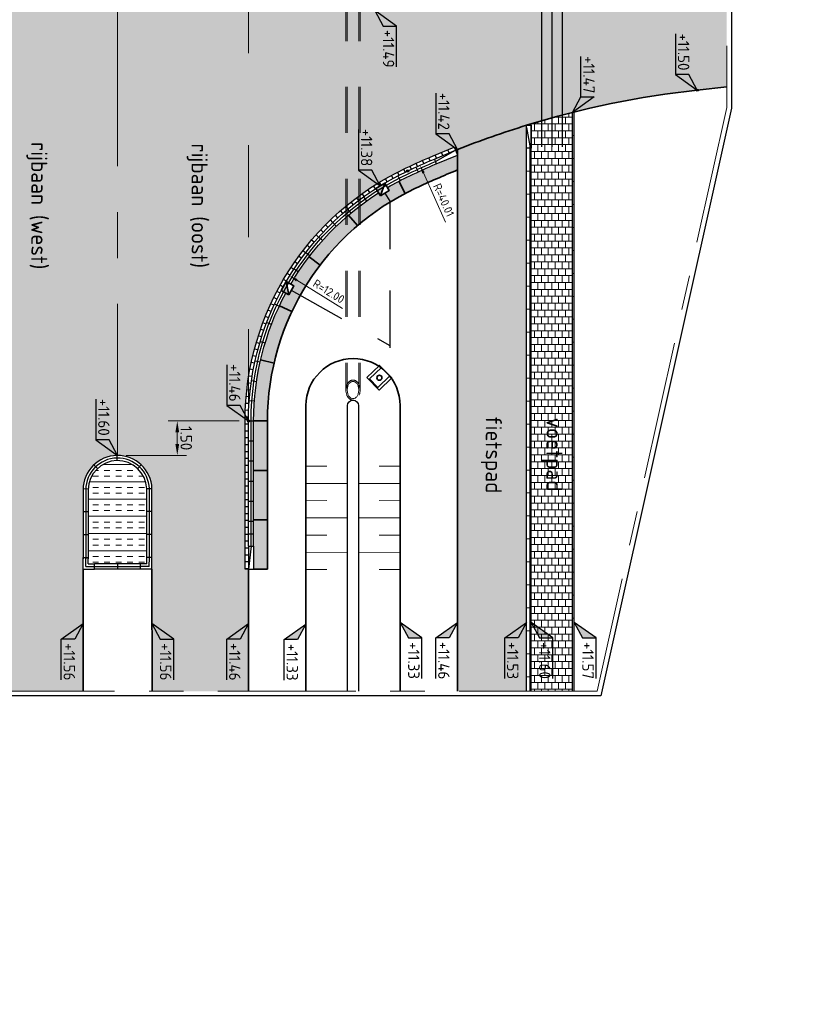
# Model space of a CAD drawing. Header units: metres. Extents: x 232680 to 233262, y 554200 to 554550.
# Tile 2 of 254: x 232721 to 232755, y 554285 to 554327. Entities that reach past the tile are written whole.
import ezdxf
from ezdxf.enums import TextEntityAlignment as Align

# ---------------------------------------------------------------- set-up
doc = ezdxf.new("R2010")
doc.units = ezdxf.units.M
for name, pattern in [('AM-AS', [16, 10, -2, 2, -2]), ('NLCS-HIDDEN', [4, 2, -2]), ('RI-HWA_KOLKAANSLUITING', [4.3, 2.5, -1.8]), ('XX-AFBREEK', [7, 4, -1, 1, -1]), ('XX-HIDDEN', [4, 2, -2])]:
    doc.linetypes.add(name, pattern=pattern)
doc.layers.get('Defpoints').update_dxf_attribs({"color": 241})
for name, color, linetype, lineweight in [('B-WE-VH-KANTOPSLUITING_TROTTOIRBAND_RWS-T25', 7, 'Continuous', 25), ('N-WE-AM-AS-GD', 7, 'AM-AS', 13), ('N-WE-KL-MANTELBUIS_DATA-G', 102, 'KL-KABELKOKER-N', 25), ('N-WE-KL-MANTELBUIS_ENEXIS-G', 10, 'KL-KABELKOKER-N', 25), ('N-WE-KL-MANTELBUIS_WMD-G', 7, 'KL-KABELKOKER-N', 25), ('N-WE-RI-HWA_DUIKER-G', 252, 'NLCS-HIDDEN', 13), ('N-WE-RI-HWA_UITSTROOMBAK-S', 150, 'Continuous', 35), ('N-WE-VH-KANTOPSLUITING_BETONRUG-A', 254, 'Continuous', 18), ('N-WE-VH-KANTOPSLUITING_BETONRUG-G', 7, 'Continuous', 35), ('N-WE-VH-KANTOPSLUITING_ELEMENT_VERLOOPBAND-S', 7, 'Continuous', 25), ('N-WE-VH-KANTOPSLUITING_GOOTLAAG-G', 7, 'Continuous', 25), ('N-WE-VH-KANTOPSLUITING_TROTTOIRBAND_RWS_018-GD', 7, 'Continuous', 25), ('N-WE-VH-KANTOPSLUITING_TROTTOIRBAND_RWS_025-GD', 7, 'Continuous', 25), ('N-WE-VH-KANTVERHARDING-G', 60, 'Continuous', 35), ('N-WE-VH-KANTVERHARDING_BITUMENBAND-G', 160, 'Continuous', 35), ('N-WE-VH-MATERIAALGRENS-G', 7, 'XX-HIDDEN', 18), ('N-WE-VH-VERHARDING_018-G', 7, 'Continuous', 18), ('N-WE-VH-VERHARDING_025-G', 7, 'Continuous', 25), ('N-WE-VH-VERHARDING_035-G', 7, 'Continuous', 35), ('N-WE-VH-VERHARDING_BETON_CRETEPRINT-A', 241, 'Continuous', 9), ('N-WE-VW-MARKERING_DWARS_DRIEHOEK_5050-M', 7, 'Continuous', 18), ('X-XX-AL-AFBREEKLIJN-G', 7, 'XX-AFBREEK', 13), ('X-XX-AL-HOOGTELABEL-S', 7, 'Continuous', 25)]:
    doc.layers.add(name, color=color, linetype=linetype, lineweight=lineweight)
for name, color, linetype, lineweight, true_color in [('N-WE-GW-WATERGANG_BODEM-G', 7, 'Continuous', 25, 0x007ca5), ('N-WE-GW-WATERGANG_INSTEEK-G', 7, 'Continuous', 35, 0x004c00), ('N-WE-GW-WATERGANG_TALUD_013-G', 7, 'Continuous', 13, 0x004c00), ('N-WE-GW-WATERGANG_TALUD_018-G', 7, 'Continuous', 18, 0x004c00), ('N-WE-RI-HWA_KOLKAANSLUITING_PVC_125-G', 150, 'RI-HWA_KOLKAANSLUITING', 25, 0x007fff), ('N-WE-RI-KOLK-S', 150, 'Continuous', 35, 0x007fff)]:
    doc.layers.add(name, color=color, linetype=linetype, lineweight=lineweight, true_color=true_color)
doc.layers.add('N-WE-VH-VERHARDING_ASFALT_HOOFDRIJBAAN-A', color=7, linetype='Continuous', lineweight=5, true_color=0xc7c7c7, transparency=0.5)
doc.layers.add('N-WE-VH-VERHARDING_ASFALT_ROOD-A', color=7, linetype='Continuous', lineweight=5, true_color=0xc99292, transparency=0.5)
doc.layers.add('N-WE-VH-VERHARDING_TEGEL-A', color=252, linetype='Continuous', lineweight=9, transparency=0.5)
doc.styles.add('NLCS-ISO', font='NLCS-ISO.ttf')
doc.styles.add('NLCS-ISO-ANNOTATIEF-T18', font='NLCS-ISO.ttf', dxfattribs={"height": 1.8})
doc.styles.add('NLCS-ISO-ANNOTATIEF-T25', font='NLCS-ISO.ttf', dxfattribs={"height": 2.5})
doc.linetypes.add('KL-KABELKOKER-N', pattern='A,0,-3,[99,NLCS.shx,S=1,R=0,X=0,Y=0],-3', length=6)
doc.dimstyles.new('NLCS-ANNOTATIEF-T18-PIJL_L2_H3', dxfattribs={"dimtxt": 1.8, "dimasz": 1.8, "dimexe": 2, "dimexo": 2, "dimgap": 0.7, "dimtad": 1, "dimzin": 0, "dimdsep": 46, "dimtxsty": 'NLCS-ISO-ANNOTATIEF-T18', "dimcen": 0, "dimdle": 2, "dimclrd": 256, "dimclre": 256, "dimclrt": 256, "dimadec": 3, "dimazin": 0, "dimtfac": 1, "dimtofl": 0, "dimtmove": 0, "dimatfit": 3, "dimfxl": 2, "dimfxlon": 1, "dimtfillclr": 256, "dimtolj": 1, "dimtzin": 0, "dimlwd": -1, "dimlwe": -1, "dimarcsym": 0})
doc.dimstyles.new('NLCS-ANNOTATIEF-T25-PIJL_L2_H3', dxfattribs={"dimtxt": 2.5, "dimasz": 2.5, "dimexe": 2, "dimexo": 2, "dimgap": 0.7, "dimtad": 1, "dimzin": 0, "dimdsep": 46, "dimtxsty": 'NLCS-ISO-ANNOTATIEF-T25', "dimcen": 0, "dimdle": 2, "dimclrd": 256, "dimclre": 256, "dimclrt": 256, "dimadec": 3, "dimazin": 0, "dimtfac": 1, "dimtdec": 3, "dimtofl": 0, "dimtmove": 0, "dimatfit": 3, "dimfxl": 2, "dimfxlon": 1, "dimtfillclr": 256, "dimtolj": 1, "dimtzin": 0, "dimlwd": -1, "dimlwe": -1, "dimarcsym": 0})

# ---------------------------------------------------------------- blocks, each defined once
blk = doc.blocks.new('N-SAL-HOOGTELABEL_03-SO')
for p, q in [((0, 0), (-2.460741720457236, -1.312415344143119)), ((-2.460741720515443, -3.43514855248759), (0, 0)), ((-2.460741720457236, -1.312415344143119), (-2.460741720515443, -3.43514855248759)), ((-8.8653364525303, -3.435325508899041), (-2.460741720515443, -3.43514855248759))]:
    blk.add_line(p, q)
blk.add_solid([(-2.460741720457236, -1.312415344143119), (0, 0), (-2.460741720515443, -3.43514855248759)])
at = {"style": 'NLCS-ISO'}
blk.add_attdef('...', text='', height=1.8, dxfattribs=at).set_placement((-6.014038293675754, -2.161353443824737), align=Align.MIDDLE)
blk = doc.blocks.new('N-SAL-HOOGTELABEL_01-SO')
for p, q in [((-2.460741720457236, 1.312415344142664), (-2.460741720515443, 3.435148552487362)), ((-2.460741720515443, 3.435148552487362), (0, 0)), ((-2.460741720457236, 1.312415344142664), (-8.837532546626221, 1.312415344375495)), ((0, 0), (-2.460741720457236, 1.312415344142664))]:
    blk.add_line(p, q)
blk.add_solid([(-2.460741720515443, 3.435148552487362), (-2.460741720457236, 1.312415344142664), (0, 0)])
at = {"style": 'NLCS-ISO'}
blk.add_attdef('...', text='', height=1.8, dxfattribs=at).set_placement((-5.956637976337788, 2.607292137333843), align=Align.MIDDLE)
blk = doc.blocks.new('L080')
blk.add_line((0, 0), (0, 0.07999999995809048))
blk = doc.blocks.new('L200')
blk.add_line((0, 0), (0, 0.1999999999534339))
blk = doc.blocks.new('SVH-VERLOOPBAND_GELEIDEBAND 50 200X200 HD_OPSLUITBAND 200X200 HD_L1000_LINKS-MM')
blk.add_lwpolyline([(-1000, 200.0000000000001), (0, 200.0000000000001), (0, 0), (-1000, 0)], close=True)
blk.add_lwpolyline([(-899.9999999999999, 1.030286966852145e-13), (-100, 150), (0, 150)])
blk = doc.blocks.new('SVH-KANTOPSLUITING_HOEK_UITWENDIG_RWS')
at = {"layer": 'N-WE-VH-KANTOPSLUITING_TROTTOIRBAND_RWS_018-GD'}
for q in [(0.5000000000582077, -0.115), (0.1150000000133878, -0.4999999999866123)]:
    blk.add_line((0.1150000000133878, -0.115), q, dxfattribs=at)
at = {"layer": 'N-WE-VH-KANTOPSLUITING_TROTTOIRBAND_RWS_025-GD'}
for p, q in [((0, 0), (5.820766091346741e-11, -0.5)), ((0, 0), (0.5000000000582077, 0)), ((0.2250000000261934, -0.225), (0.5000000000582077, -0.225)), ((0.2250000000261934, -0.225), (0.2250000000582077, -0.4999999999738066))]:
    blk.add_line(p, q, dxfattribs=at)
at = {"layer": 'N-WE-VH-KANTOPSLUITING_TROTTOIRBAND_RWS_025-GD', "lineweight": 25}
for p, q in [((0.5000000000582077, 0), (0.5000000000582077, -0.225)), ((5.820766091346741e-11, -0.5), (0.2250000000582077, -0.4999999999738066))]:
    blk.add_line(p, q, dxfattribs=at)
blk = doc.blocks.new('SVH-KANTOPSLUITING_VERLOOP_RWS_225X160_LINKS')
for p, q in [((-2.220446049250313e-16, -0.225), (0, 0)), ((1, 5.820766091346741e-11), (0, 0)), ((1, -0.225), (1, 5.820766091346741e-11)), ((1, -0.11), (-2.220446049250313e-16, -0.225)), ((1, -0.225), (-2.220446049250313e-16, -0.225))]:
    blk.add_line(p, q)
blk = doc.blocks.new('L225')
blk.add_line((0, 0), (-6.88863824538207e-17, -0.2250000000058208))
blk = doc.blocks.new('SVH-KANTOPSLUITING_VERLOOP_120X250_130 150X250_RECHTS')
for p, q in [((-1, 5.820766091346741e-11), (0, 0)), ((-1, -0.2249999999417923), (-1, 5.820766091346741e-11)), ((-2.872702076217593e-11, -0.2249999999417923), (0, 0)), ((-1, -0.1099999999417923), (-2.872702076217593e-11, -0.2249999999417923)), ((-1, -0.2249999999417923), (-2.872702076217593e-11, -0.2249999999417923))]:
    blk.add_line(p, q)
blk = doc.blocks.new('L600')
blk.add_line((0, 0), (-7.347880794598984e-17, -0.5999999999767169))
blk = doc.blocks.new('*D81')
at = {"layer": 'Defpoints', "color": 0, "transparency": 16777216}
for p in [(232732.9952893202, 554316.3474131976), (232743.2004489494, 554310.0343539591)]:
    blk.add_point(p, dxfattribs=at)
at = {"layer": 'N-WE-VW-MARKERING_DWARS_DRIEHOEK_5050-M', "transparency": 16777216}
blk.add_line((232735.287648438, 554314.9293267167), (232733.3014441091, 554316.1580214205), dxfattribs=at)
blk.add_solid([(232733.3330094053, 554316.2090472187), (232733.2698788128, 554316.1069956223), (232732.9952893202, 554316.3474131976)], dxfattribs=at)
at = {"layer": 'N-WE-VW-MARKERING_DWARS_DRIEHOEK_5050-M', "transparency": 16777216, "insert": (232734.694011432, 554315.6728393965), "char_height": 0.36, "attachment_point": 5, "rotation": 328.2584660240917, "style": 'NLCS-ISO-ANNOTATIEF-T18'}
blk.add_mtext('\\A1;R=12.00', dxfattribs=at)
blk = doc.blocks.new('*D82')
at = {"layer": 'Defpoints', "color": 0, "transparency": 16777216}
for p in [(232738.6703198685, 554321.1577501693), (232755.0457197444, 554284.6501500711)]:
    blk.add_point(p, dxfattribs=at)
at = {"layer": 'N-WE-VW-MARKERING_DWARS_DRIEHOEK_5050-M', "transparency": 16777216}
blk.add_line((232739.7810580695, 554318.6814511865), (232738.8176543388, 554320.8292801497), dxfattribs=at)
blk.add_arc((232755.0457197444, 554284.6501500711), 40.01198053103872, 112.1972428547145, 114.7312956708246, dxfattribs=at)
blk.add_solid([(232738.8723993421, 554320.8538358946), (232738.7629093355, 554320.8047244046), (232738.6703198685, 554321.1577501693)], dxfattribs=at)
at = {"layer": 'N-WE-VW-MARKERING_DWARS_DRIEHOEK_5050-M', "transparency": 16777216, "insert": (232739.6989655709, 554319.6463640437), "char_height": 0.36, "attachment_point": 5, "rotation": 294.1585094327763, "style": 'NLCS-ISO-ANNOTATIEF-T18'}
blk.add_mtext('\\A1;R=40.01', dxfattribs=at)
blk = doc.blocks.new('N-SRI-KOLK_TROTTOIR_RWS-SO')
blk.add_hatch(color=256).paths.add_polyline_path([(1.124999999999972, 1.874999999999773), (-1.124999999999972, 1.874999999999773), (-1.124999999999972, 5.684341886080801e-13)])
blk.add_line((-1.124999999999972, 0), (1.124999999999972, 1.874999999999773))
at = {"flags": 128}
blk.add_lwpolyline([(-1.124999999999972, 0), (1.124999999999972, 0), (1.124999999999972, 1.874999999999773), (-1.124999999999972, 1.874999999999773)], close=True, dxfattribs=at)
blk = doc.blocks.new('L150')
blk.add_line((0, -0.1499999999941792), (0, 0))
blk = doc.blocks.new('*D73')
at = {"layer": 'Defpoints', "color": 0, "transparency": 16777216}
for p in [(232731.2004489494, 554310.0343539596), (232725.474778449, 554308.5338362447), (232728.1010931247, 554308.5344442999)]:
    blk.add_point(p, dxfattribs=at)
at = {"layer": 'N-WE-VW-MARKERING_DWARS_DRIEHOEK_5050-M', "color": 251, "lineweight": 13, "transparency": 16777216}
for p, q in [((232730.8004489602, 554310.0342613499), (232727.7007460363, 554310.0335436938)), ((232725.8747784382, 554308.5339288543), (232728.501093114, 554308.5345369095))]:
    blk.add_line(p, q, dxfattribs=at)
at = {"layer": 'N-WE-VW-MARKERING_DWARS_DRIEHOEK_5050-M', "transparency": 16777216}
blk.add_line((232728.1008617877, 554309.5336363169), (232728.1009773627, 554309.0344442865), dxfattribs=at)
for points in [[(232728.1841951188, 554309.5336556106), (232728.0175284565, 554309.5336170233), (232728.1007460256, 554310.0336363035)], [(232728.1843106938, 554309.0344635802), (232728.0176440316, 554309.0344249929), (232728.1010931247, 554308.5344442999)]]:
    blk.add_solid(points, dxfattribs=at)
at = {"layer": 'N-WE-VW-MARKERING_DWARS_DRIEHOEK_5050-M', "transparency": 16777216, "insert": (232728.4909195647, 554309.2841305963), "char_height": 0.5, "attachment_point": 5, "rotation": 270.0132653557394, "style": 'NLCS-ISO-ANNOTATIEF-T25'}
blk.add_mtext('\\A1;1.50', dxfattribs=at)
blk = doc.blocks.new('Eidbuis Taludbescherming')
for points in [[(-0.1900000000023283, -0.3800000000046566), (0.1900000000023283, -0.3800000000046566), (0.1900000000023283, 0), (-0.1900000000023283, 0)], [(-0.1300000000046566, -0.3599999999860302), (0.1300000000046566, -0.3599999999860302), (0.1300000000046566, 0), (-0.1300000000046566, 0)]]:
    blk.add_lwpolyline(points, close=True)
blk.add_circle((0, -0.190000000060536), 0.055)

msp = doc.modelspace()

# ---------------------------------------------------------------- hatches: boundary and pattern name
at = {"layer": 'N-WE-VH-KANTOPSLUITING_BETONRUG-A'}
h = msp.add_hatch(color=256, dxfattribs=at)
h.dxf.hatch_style = 1
edge = h.paths.add_edge_path()
edge.add_line((232733.0434738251, 554315.9914070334), (232733.1724135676, 554315.9190592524))
edge.add_line((232733.1724135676, 554315.9190592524), (232732.9522142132, 554315.5266153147))
edge.add_line((232732.9522142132, 554315.5266153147), (232732.8232744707, 554315.5989630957))
edge.add_arc((232743.2004489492, 554310.0343539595), 11.77499999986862, 151.798211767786, 179.9999999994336)
edge.add_line((232731.4254489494, 554310.0343539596), (232731.4254489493, 554303.587249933))
edge.add_line((232731.4254489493, 554303.587249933), (232732.0254489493, 554303.587249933))
edge.add_line((232732.0254489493, 554303.587249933), (232732.0254489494, 554310.0343539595))
edge.add_arc((232743.2004489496, 554310.0343539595), 11.17500000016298, 115.0180672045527, 180, ccw=False)
edge.add_arc((232755.041762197, 554284.6614676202), 39.1750010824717, 112.104305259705, 115.0180671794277, ccw=False)
edge.add_line((232740.3004489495, 554320.9571201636), (232740.3004489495, 554321.6039146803))
edge.add_line((232740.3004489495, 554321.6039146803), (232739.376395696, 554321.221650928))
edge.add_arc((232755.0417622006, 554284.6614676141), 39.77500108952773, 113.1942430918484, 115.0180671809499)
edge.add_arc((232743.2004489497, 554310.0343539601), 11.77499999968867, 115.018067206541, 120.3637100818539)
edge.add_line((232737.2483352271, 554320.1942243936), (232737.3254955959, 554320.0681056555))
edge.add_line((232737.3254955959, 554320.0681056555), (232736.9416377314, 554319.8332585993))
edge.add_line((232736.9416377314, 554319.8332585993), (232737.0168551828, 554320.0550222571))
edge.add_arc((232743.2004489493, 554310.0343539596), 11.77499999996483, 121.6780702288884, 149.6084308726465)
at = {"layer": 'N-WE-VH-VERHARDING_ASFALT_HOOFDRIJBAAN-A'}
h = msp.add_hatch(color=256, dxfattribs=at)
h.dxf.hatch_style = 1
h.paths.add_polyline_path([(232752.0199186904, 554332.6147934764), (232745.9919388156, 554331.9621944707, -0.05625070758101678), (232743.3004489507, 554331.9744175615, -0.06680634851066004), (232740.2075059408, 554332.7652918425), (232740.1455716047, 554332.6286750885), (232739.2275883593, 554333.044837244, -0.1961468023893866), (232733.2011958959, 554339.9692137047, -0.08222685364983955), (232731.0504533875, 554352.9086329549), (232731.049844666, 554354.8537612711), (232731.199844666, 554354.8537612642), (232731.2004995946, 554357.8537522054), (232727.0005138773, 554357.8537522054), (232726.999762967, 554352.0712084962), (232726.9996977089, 554351.5712085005), (232727.0004613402, 554348.5712083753), (232726.9994781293, 554348.5712085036, -0.9645367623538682), (232724.000276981, 554348.5714042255), (232724.0004489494, 554348.5714042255), (232724.0004489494, 554351.5668278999), (232724.0004489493, 554352.0714042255), (232724.0004489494, 554357.8537522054), (232720.0004489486, 554357.8537522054), (232720.0004489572, 554352.071404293), (232720.1504489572, 554352.0714042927), (232720.1504489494, 554345.6249568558, -0.3190235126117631), (232712.0010602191, 554334.1524850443, -0.03569386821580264), (232706.4745287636, 554332.657597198), (232705.4898240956, 554332.4780682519), (232705.4629199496, 554332.6256357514, -0.006976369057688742), (232704.3599447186, 554332.4545529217), (232704.3599447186, 554324.0920499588), (232705.470883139, 554324.0979121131), (232705.470883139, 554324.2479121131), (232706.4704665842, 554324.2479115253, -0.3217568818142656), (232718.0049454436, 554316.0165709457, -0.08228246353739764), (232720.1504489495, 554303.0674108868), (232720.1504489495, 554301.2702132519), (232720.0004489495, 554301.2702132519), (232720.0004489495, 554298.2702132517), (232724.0004489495, 554298.2702132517), (232724.0004489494, 554303.588041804), (232724.0006135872, 554304.0880417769), (232724.000446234, 554307.0880419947), (232724.0014294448, 554307.088041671, -0.9645367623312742), (232727.0006304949, 554307.0872498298), (232727.0004585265, 554307.087249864), (232726.9998631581, 554304.0918262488), (232726.9997628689, 554303.587249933), (232727.0011400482, 554298.2702132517), (232731.2004489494, 554298.2702132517), (232731.2004489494, 554303.587249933), (232731.0504489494, 554303.587249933), (232731.0504489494, 554310.0343539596, -0.2913878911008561), (232738.062165, 554321.044373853, -0.008610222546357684), (232739.3250148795, 554321.6074611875), (232739.3254484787, 554321.6064129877), (232740.1571024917, 554321.9504356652), (232740.2144323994, 554321.8118440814, -0.02045276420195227), (232743.3004489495, 554322.8994271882), (232743.3004489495, 554322.8994284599), (232743.3004631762, 554322.8994284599, -0.04724344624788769), (232750.6867467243, 554324.4236849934, -1.000311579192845), (232750.7861624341, 554324.4344792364), (232752.0199186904, 554324.5680477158)])
at = {"layer": 'N-WE-VH-VERHARDING_ASFALT_ROOD-A'}
h = msp.add_hatch(color=256, dxfattribs=at)
h.dxf.hatch_style = 1
edge = h.paths.add_edge_path()
edge.add_line((232743.3004489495, 554298.2702132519), (232740.3004489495, 554298.2702132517))
edge.add_line((232740.3004489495, 554298.2702132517), (232740.3004489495, 554321.8460396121))
edge.add_arc((232755.0424651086, 554284.6601186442), 40.00149695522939, 107.0699751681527, 111.6253946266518, ccw=False)
edge.add_line((232743.3004489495, 554322.8994284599), (232743.3004489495, 554298.2702132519))
at = {"layer": 'N-WE-VH-VERHARDING_BETON_CRETEPRINT-A', "lineweight": 9}
h = msp.add_hatch(dxfattribs=at)
h.set_pattern_fill('AVH-BETON_GEWAPEND', color=251, scale=0.2, angle=90, pattern_type=2)
h.set_pattern_definition([(0, (232698.9218075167, 554314.1345423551), (1.83697019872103e-16, 0.75), []), (0, (232698.9218075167, 554314.3845423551), (1.83697019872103e-16, 0.75), [0.25, -0.25]), (0, (232698.9218075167, 554314.6345423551), (1.83697019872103e-16, 0.75), [0.25, -0.25])])
edge = h.paths.add_edge_path()
edge.add_arc((232725.5010156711, 554307.0334874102), 1.275578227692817, 2.417600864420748, 179.7576038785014)
edge.add_line((232724.2254488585, 554307.0388838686), (232724.2255230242, 554303.8129677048))
edge.add_line((232724.2255230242, 554303.8129677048), (232726.7748075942, 554303.8122946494))
edge.add_line((232726.7748075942, 554303.8122946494), (232726.7754585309, 554307.0872945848))
at = {"layer": 'N-WE-VH-VERHARDING_TEGEL-A'}
h = msp.add_hatch(dxfattribs=at)
h.set_pattern_fill('AVH-TEGEL_300X300_HALFST', color=256, angle=90, pattern_type=2)
h.set_pattern_definition([(90, (232743.5004489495, 554322.960268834), (-0.15, 0.3), [0.3, -0.3]), (180, (232743.5004489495, 554322.960268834), (-3.673940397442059e-17, -0.3), [])])
h.paths.add_polyline_path([(232745.3004489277, 554323.4571749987, 0.01167114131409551), (232743.5004489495, 554322.960268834), (232743.500458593, 554298.2702132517), (232745.3004586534, 554298.2702132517)])

# ---------------------------------------------------------------- linework, layer by layer
at = {"layer": 'Defpoints', "flags": 128}
msp.add_lwpolyline([(232752.2199186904, 554358.0537522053), (232752.2199186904, 554323.6468258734), (232746.5314835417, 554298.0702132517), (232700.2699488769, 554298.0702132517), (232700.2699488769, 554358.0537522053)], close=True, dxfattribs=at)
at = {"layer": 'N-WE-AM-AS-GD'}
msp.add_line((232725.5004489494, 554347.124886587), (232725.5004489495, 554308.5343637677), dxfattribs=at)
at = {"layer": 'N-WE-GW-WATERGANG_BODEM-G'}
msp.add_lwpolyline([(232735.50690233, 554298.2702132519), (232735.50690233, 554310.6998592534, -1), (232735.993995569, 554310.6998592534), (232735.993995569, 554298.2702132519)], format="xyb", dxfattribs=at)
at = {"layer": 'N-WE-GW-WATERGANG_INSTEEK-G'}
msp.add_lwpolyline([(232733.7004489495, 554298.2702132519), (232733.7004489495, 554310.6998592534, -0.9999999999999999), (232737.8004489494, 554310.6998592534), (232737.8004489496, 554298.2702132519)], format="xyb", dxfattribs=at)
at = {"layer": 'N-WE-GW-WATERGANG_TALUD_013-G'}
for p, q in [((232734.6078376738, 554308.0666192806), (232733.7046144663, 554308.0641110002)), ((232736.8930602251, 554308.0666192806), (232737.7962834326, 554308.0641110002)), ((232734.6078376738, 554306.5666192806), (232733.7046144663, 554306.5641110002)), ((232736.8930602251, 554306.5666192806), (232737.7962834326, 554306.5641110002)), ((232734.6078376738, 554305.0666192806), (232733.7046144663, 554305.0691275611)), ((232736.8930602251, 554305.0666192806), (232737.7962834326, 554305.0691275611)), ((232734.6078376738, 554303.5666192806), (232733.7046144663, 554303.5691275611)), ((232736.8930602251, 554303.5666192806), (232737.7962834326, 554303.5691275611))]:
    msp.add_line(p, q, dxfattribs=at)
at = {"layer": 'N-WE-GW-WATERGANG_TALUD_018-G'}
for p, q in [((232735.5110608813, 554307.319127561), (232733.7046144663, 554307.3141110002)), ((232735.9898370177, 554307.319127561), (232737.7962834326, 554307.3141110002)), ((232735.5110608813, 554305.8141110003), (232733.7046144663, 554305.8191275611)), ((232735.9898370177, 554305.8141110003), (232737.7962834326, 554305.8191275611)), ((232735.5110608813, 554304.3141110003), (232733.7046144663, 554304.3191275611)), ((232735.9898370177, 554304.3141110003), (232737.7962834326, 554304.3191275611))]:
    msp.add_line(p, q, dxfattribs=at)
at = {"layer": 'N-WE-KL-MANTELBUIS_DATA-G', "flags": 128}
msp.add_lwpolyline([(232743.9504489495, 554332.9526235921), (232743.9504489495, 554321.960268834)], dxfattribs=at)
at = {"layer": 'N-WE-KL-MANTELBUIS_ENEXIS-G', "flags": 128}
msp.add_lwpolyline([(232744.4004489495, 554332.9526235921), (232744.4004489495, 554321.960268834)], dxfattribs=at)
at = {"layer": 'N-WE-KL-MANTELBUIS_WMD-G', "flags": 128}
msp.add_lwpolyline([(232744.8504489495, 554332.9526235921), (232744.8504489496, 554321.960268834)], dxfattribs=at)
at = {"layer": 'N-WE-RI-HWA_DUIKER-G'}
for p, q in [((232735.4404489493, 554352.5673048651), (232735.4403481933, 554311.3783340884)), ((232735.5004489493, 554352.5673047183), (232735.5003481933, 554311.3783339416)), ((232736.0004489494, 554352.5674485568), (232736.0003481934, 554311.37847778)), ((232736.0604489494, 554352.56744841), (232736.0603481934, 554311.3784776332))]:
    msp.add_line(p, q, dxfattribs=at)
msp.add_ellipse((232735.7503482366, 554311.3784058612), major_axis=(8.682149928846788e-05, -0.3749999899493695), ratio=0.6666666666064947, dxfattribs=at)
msp.add_open_spline([(232735.7504489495, 554310.9434058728), (232735.7998161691, 554310.9434173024), (232735.8486032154, 554310.9601552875), (232735.9700463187, 554311.0449780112), (232736.0249078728, 554311.144038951), (232736.0785082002, 554311.4031273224), (232736.0508224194, 554311.5719867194), (232735.9259210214, 554311.7497939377), (232735.8622566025, 554311.7968936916), (232735.7192666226, 554311.822661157), (232735.6443121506, 554311.7986132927), (232735.5295507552, 554311.6999891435), (232735.4873948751, 554311.6271877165), (232735.4209746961, 554311.3983461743), (232735.438738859, 554311.2217449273), (232735.5559032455, 554311.0246907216), (232735.6199460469, 554310.9690214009), (232735.7129410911, 554310.9457448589), (232735.7316920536, 554310.9434015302), (232735.7504489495, 554310.9434058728)], degree=3, knots=[0, 0, 0, 0, 0.4355931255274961, 0.4355931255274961, 1.269567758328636, 1.269567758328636, 2.382081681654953, 2.382081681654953, 3.021872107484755, 3.021872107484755, 3.661662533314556, 3.661662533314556, 4.301452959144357, 4.301452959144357, 5.440431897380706, 5.440431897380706, 6.117683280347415, 6.117683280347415, 6.283185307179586, 6.283185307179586, 6.283185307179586, 6.283185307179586], dxfattribs=at)
at = {"layer": 'N-WE-RI-HWA_KOLKAANSLUITING_PVC_125-G', "flags": 128}
msp.add_lwpolyline([(232737.1335666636, 554319.9506821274), (232737.3501771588, 554319.5966319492), (232737.3500687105, 554312.3553408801), (232736.8963700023, 554311.9141867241)], dxfattribs=at)
at = {"layer": 'N-WE-RI-HWA_KOLKAANSLUITING_PVC_125-G'}
msp.add_lwpolyline([(232733.0623138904, 554315.7228372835), (232737.3500831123, 554313.3169802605)], dxfattribs=at)
at = {"layer": 'N-WE-VH-KANTOPSLUITING_BETONRUG-G', "flags": 128}
msp.add_lwpolyline([(232731.4254489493, 554303.587249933), (232732.0254489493, 554303.587249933), (232732.0254489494, 554310.0343539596, -0.2913878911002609), (232738.4744964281, 554320.1608537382, -0.01271436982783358), (232740.3004489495, 554320.9571201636)], format="xyb", dxfattribs=at)
at = {"layer": 'N-WE-VH-KANTOPSLUITING_GOOTLAAG-G', "flags": 128}
msp.add_lwpolyline([(232731.2004489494, 554303.587249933), (232731.0504489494, 554303.587249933), (232731.0504489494, 554310.0343539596, -0.2913878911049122), (232738.0621650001, 554321.0443738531, -0.00798163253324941), (232739.2321755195, 554321.5678296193), (232740.1571024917, 554321.9504356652), (232740.2144396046, 554321.8118266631)], format="xyb", dxfattribs=at)
at = {"layer": 'N-WE-VH-KANTOPSLUITING_TROTTOIRBAND_RWS_018-GD'}
for p, q in [((232725.4747784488, 554308.5338362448), (232725.4768037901, 554308.3088358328)), ((232724.6253135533, 554307.9609816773), (232724.4708479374, 554308.1245829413)), ((232726.3772074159, 554307.9605191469), (232726.5317593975, 554308.1240388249)), ((232724.0016014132, 554307.0880416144), (232724.226601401, 554307.0879675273)), ((232727.0004585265, 554307.087249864), (232726.7754585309, 554307.0872945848)), ((232724.0012721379, 554306.0880416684), (232724.2262721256, 554306.0879675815)), ((232727.0002597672, 554306.0872498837), (232726.7752597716, 554306.0872946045)), ((232724.0009428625, 554305.0880417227), (232724.2259428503, 554305.0879676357)), ((232727.0000610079, 554305.0872499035), (232726.7750610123, 554305.0872946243)), ((232726.4998075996, 554303.8123493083), (232724.5005230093, 554303.8128771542)), ((232725.5001653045, 554303.8126132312), (232725.5001059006, 554303.5876132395)), ((232726.4997628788, 554303.5873493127), (232724.5004489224, 554303.5878771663)), ((232724.5004867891, 554303.7028771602), (232726.4997857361, 554303.7023493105))]:
    msp.add_line(p, q, dxfattribs=at)
at = {"layer": 'N-WE-VH-KANTOPSLUITING_TROTTOIRBAND_RWS_018-GD', "flags": 128}
msp.add_lwpolyline([(232731.3154489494, 554304.587249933), (232731.3154489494, 554310.0343539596, -0.2913878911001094), (232738.1742345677, 554320.8042376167, -0.007975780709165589), (232739.3356646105, 554321.3238708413, -0.007975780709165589)], format="xyb", dxfattribs=at)
at = {"layer": 'N-WE-VH-KANTOPSLUITING_TROTTOIRBAND_RWS_018-GD'}
msp.add_lwpolyline([(232726.8848622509, 554304.0872727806), (232726.8854589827, 554307.0895564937, 0.9779721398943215), (232724.1154489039, 554307.0391228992), (232724.1148525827, 554304.0389057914)], format="xyb", dxfattribs=at)
for centre in [(232750.7364528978, 554324.4290976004), (232738.1256006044, 554320.9084476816), (232731.2004489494, 554310.0343539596)]:
    msp.add_circle(centre, 0.05, dxfattribs=at)
at = {"layer": 'N-WE-VH-KANTOPSLUITING_TROTTOIRBAND_RWS_025-GD', "flags": 128}
for points in [[(232731.2004489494, 554304.587249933), (232731.2004489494, 554310.0343539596, -0.2913878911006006), (232738.1256006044, 554320.9084476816, -0.007975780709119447), (232739.2903793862, 554321.4295791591)], [(232737.2483352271, 554320.1942243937, -0.02332899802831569), (232738.2207540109, 554320.7045584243, -0.00795810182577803), (232739.376395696, 554321.221650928)], [(232733.0434738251, 554315.9914070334, -0.1186008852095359), (232736.8644773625, 554319.9593773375)], [(232731.4254489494, 554304.587249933), (232731.4254489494, 554310.0343539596, -0.1236783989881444), (232732.8232744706, 554315.5989630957, -0.1236783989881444)]]:
    msp.add_lwpolyline(points, format="xyb", dxfattribs=at)
at = {"layer": 'N-WE-VH-KANTOPSLUITING_TROTTOIRBAND_RWS_025-GD'}
for points in [[(232726.9998631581, 554304.0918262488), (232727.0004594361, 554307.0918261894, 0.9788240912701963), (232724.0004489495, 554307.039363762), (232723.9998526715, 554304.0393638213)], [(232726.774862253, 554304.0872946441), (232726.7754585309, 554307.0872945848, 0.9770524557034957), (232724.2254488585, 554307.0388838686), (232724.2248525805, 554304.0388839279)]]:
    msp.add_lwpolyline(points, format="xyb", dxfattribs=at)
at = {"layer": 'N-WE-VH-KANTVERHARDING-G'}
for p, q in [((232740.2144396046, 554321.8118266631), (232740.3004489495, 554321.8460396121)), ((232724.0004489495, 554298.2702132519), (232724.0004489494, 554303.588041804)), ((232726.9997628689, 554303.587249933), (232727.0011400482, 554298.2702132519))]:
    msp.add_line(p, q, dxfattribs=at)
at = {"layer": 'N-WE-VH-KANTVERHARDING-G', "flags": 128}
msp.add_lwpolyline([(232743.3004489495, 554322.8994240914, -0.04755674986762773), (232750.7364528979, 554324.4290976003), (232752.0199186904, 554324.5680477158)], format="xyb", dxfattribs=at)
msp.add_lwpolyline([(232731.2004489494, 554298.2702132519), (232731.2004489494, 554303.587249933)], dxfattribs=at)
at = {"layer": 'N-WE-VH-KANTVERHARDING_BITUMENBAND-G', "flags": 128}
msp.add_lwpolyline([(232740.3004489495, 554321.846058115, -0.01987415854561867), (232743.300453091, 554322.8994284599, -0.02045943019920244)], format="xyb", dxfattribs=at)
at = {"layer": 'N-WE-VH-MATERIAALGRENS-G', "ltscale": 2, "flags": 128}
msp.add_lwpolyline([(232731.2004489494, 554310.0343539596), (232731.2004455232, 554352.9337625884)], dxfattribs=at)
at = {"layer": 'N-WE-VH-VERHARDING_018-G'}
msp.add_line((232743.4504489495, 554321.8994284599), (232743.4504489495, 554298.2702132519), dxfattribs=at)
at = {"layer": 'N-WE-VH-VERHARDING_025-G'}
for points in [[(232745.3004489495, 554298.2702132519), (232745.3004489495, 554323.4571748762)], [(232743.3004489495, 554298.2702132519), (232743.3004489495, 554322.8994284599)]]:
    msp.add_lwpolyline(points, dxfattribs=at)
at = {"layer": 'N-WE-VH-VERHARDING_025-G', "flags": 128}
for points in [[(232745.3804489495, 554298.2702132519), (232745.3804489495, 554323.4771746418)], [(232743.5004489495, 554298.2702132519), (232743.5004489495, 554322.960268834)]]:
    msp.add_lwpolyline(points, dxfattribs=at)
at = {"layer": 'N-WE-VH-VERHARDING_035-G', "flags": 128}
msp.add_lwpolyline([(232740.3004489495, 554298.2702132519), (232740.3004489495, 554321.8460396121)], dxfattribs=at)
at = {"layer": 'X-XX-AL-AFBREEKLIJN-G', "ltscale": 1.5}
msp.add_lwpolyline([(232752.0199186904, 554357.8537522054), (232752.0199186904, 554323.6687982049), (232746.371078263, 554298.2702132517), (232700.4699488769, 554298.2702132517), (232700.4699488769, 554357.8537522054)], close=True, dxfattribs=at)

# ---------------------------------------------------------------- block references
at = {"layer": 'N-WE-RI-HWA_UITSTROOMBAK-S', "xscale": 2, "yscale": 2, "zscale": 2, "rotation": 314.1968480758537}
msp.add_blockref('Eidbuis Taludbescherming', (232737.1688106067, 554312.1790944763), dxfattribs=at)
at = {"layer": 'N-WE-RI-KOLK-S'}
for p, xscale, yscale, zscale, rotation in [((232737.1335666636, 554319.9506821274), 0.2, 0.2, 0.2, 31.45860053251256), ((232733.0623138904, 554315.7228372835), 0.2000000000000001, 0.2000000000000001, 0.2000000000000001, 60.70332132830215)]:
    msp.add_blockref('N-SRI-KOLK_TROTTOIR_RWS-SO', p, dxfattribs=dict(at, xscale=xscale, yscale=yscale, zscale=zscale, rotation=rotation))
at = {"layer": 'N-WE-VH-KANTOPSLUITING_BETONRUG-G'}
for p, rotation in [((232737.7405513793, 554320.4670019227), 27.62518743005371), ((232735.5579005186, 554318.9921482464), 40.46991619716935), ((232733.841896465, 554317.1805501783), 52.63462522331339), ((232732.5461686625, 554315.0480289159), 64.79933424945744), ((232731.7289059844, 554312.6903522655), 76.96404327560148), ((232731.4254489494, 554310.0343539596), 90), ((232731.4254489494, 554307.8843539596), 90), ((232731.4254489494, 554305.7343539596), 90)]:
    msp.add_blockref('L600', p, dxfattribs=dict(at, rotation=rotation))
at = {"layer": 'N-WE-VH-KANTOPSLUITING_ELEMENT_VERLOOPBAND-S'}
for name, p, rotation in [('SVH-KANTOPSLUITING_VERLOOP_RWS_225X160_LINKS', (232740.3004489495, 554321.6039146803), 202.473975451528), ('SVH-KANTOPSLUITING_VERLOOP_120X250_130 150X250_RECHTS', (232731.4254489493, 554303.587249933), 270)]:
    msp.add_blockref(name, p, dxfattribs=dict(at, rotation=rotation))
at = {"layer": 'N-WE-VH-KANTOPSLUITING_GOOTLAAG-G'}
for p, rotation in [((232739.8798844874, 554321.8357614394), 22.47296264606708), ((232738.7746650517, 554321.3684715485), 23.90103329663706), ((232739.049390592, 554321.4889931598), 23.47292037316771), ((232739.3254484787, 554321.6064129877), 22.47296264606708), ((232739.602666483, 554321.7210872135), 22.47296264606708), ((232737.9561670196, 554320.9942812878), 25.57093059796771), ((232738.2279538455, 554321.1212870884), 24.75725914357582), ((232738.5008477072, 554321.245900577), 24.32914622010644), ((232737.1594438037, 554320.5761164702), 29.81506241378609), ((232737.4215491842, 554320.7220486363), 28.40035180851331), ((232737.6871775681, 554320.8614652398), 26.98564120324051), ((232736.395852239, 554320.1001357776), 34.05919422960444), ((232736.646438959, 554320.2650652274), 32.64448362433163), ((232736.9010212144, 554320.4237577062), 31.22977301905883), ((232735.9072739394, 554319.7519718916), 36.88861544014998), ((232736.1494138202, 554319.9290699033), 35.47390483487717), ((232735.4364775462, 554319.3801149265), 39.71803665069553), ((232735.6695802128, 554319.5689497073), 38.30332604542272), ((232734.984610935, 554318.9854715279), 42.54745786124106), ((232735.2081080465, 554319.185582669), 41.1327472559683), ((232734.5527758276, 554318.5690038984), 45.37687907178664), ((232734.7661224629, 554318.7799034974), 43.96216846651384), ((232734.1420251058, 554318.1317274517), 48.2063002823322), ((232734.3447010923, 554318.3529013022), 46.79158967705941), ((232733.7533602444, 554317.6747083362), 51.03572149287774), ((232733.9448714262, 554317.9056171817), 49.62101088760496), ((232733.3877288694, 554317.1990608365), 53.86514270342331), ((232733.5676083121, 554317.4391416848), 52.45043209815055), ((232733.0460224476, 554316.7059446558), 56.69456391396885), ((232733.2138315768, 554316.9546121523), 55.27985330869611), ((232732.8844037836, 554316.453209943), 58.10927451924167), ((232732.5801281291, 554315.9361575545), 60.93869572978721), ((232732.7290741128, 554316.196562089), 59.52398512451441), ((232732.3017464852, 554315.4047156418), 63.76811694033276), ((232732.4376566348, 554315.6721550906), 62.35340633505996), ((232732.1724805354, 554315.1340022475), 65.18282754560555), ((232731.9341923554, 554314.5834156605), 68.01224875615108), ((232732.0499375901, 554314.8601799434), 66.59753815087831), ((232731.8253153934, 554314.3038781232), 69.42695936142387), ((232731.6284275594, 554313.7371665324), 72.25638057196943), ((232731.723373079, 554314.0217377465), 70.84166996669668), ((232731.5405367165, 554313.4503379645), 73.67109117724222), ((232731.3861290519, 554312.8706094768), 76.50051238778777), ((232731.4597541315, 554313.1614269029), 75.08580178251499), ((232731.3197063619, 554312.5780629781), 77.91522299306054), ((232731.2086257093, 554311.9884970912), 80.74464420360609), ((232731.2605265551, 554312.2839657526), 79.32993359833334), ((232731.164035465, 554311.6918371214), 82.15935480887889), ((232731.0968910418, 554311.0956672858), 84.98877601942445), ((232731.1267830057, 554311.3941666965), 83.57406541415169), ((232731.0743777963, 554310.7965208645), 86.40348662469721), ((232731.0592569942, 554310.4969098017), 87.81819722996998), ((232731.0504489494, 554309.8970216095), 90), ((232731.0515378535, 554310.19701675), 89.23290783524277), ((232731.0504489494, 554309.5970216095), 90), ((232731.0504489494, 554309.2970216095), 90), ((232731.0504489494, 554308.9970216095), 90), ((232731.0504489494, 554308.6970216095), 90), ((232731.0504489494, 554308.3970216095), 90), ((232731.0504489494, 554308.0970216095), 90), ((232731.0504489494, 554307.7970216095), 90), ((232731.0504489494, 554307.4970216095), 90), ((232731.0504489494, 554307.1970216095), 90), ((232731.0504489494, 554306.8970216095), 90), ((232731.0504489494, 554306.5970216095), 90), ((232731.0504489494, 554306.2970216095), 90), ((232731.0504489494, 554305.9970216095), 90), ((232731.0504489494, 554305.6970216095), 90), ((232731.0504489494, 554305.3970216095), 90), ((232731.0504489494, 554305.0970216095), 90), ((232731.0504489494, 554304.7970216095), 90), ((232731.0504489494, 554304.4970216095), 90), ((232731.0504489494, 554304.1970216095), 90), ((232731.0504489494, 554303.8970216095), 90), ((232731.0504489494, 554303.5970216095), 90)]:
    msp.add_blockref('L150', p, dxfattribs=dict(at, rotation=rotation))
at = {"layer": 'N-WE-VH-KANTOPSLUITING_TROTTOIRBAND_RWS_018-GD'}
for name, p, rotation in [('L225', (232738.4899096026, 554321.0762484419), 24.44353684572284), ('L225', (232737.7002310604, 554320.6996060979), 27.28078327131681), ('L225', (232736.208772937, 554319.7871210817), 35.63641778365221), ('L225', (232735.5168422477, 554319.2518475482), 39.8142350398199), ('L225', (232734.8657459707, 554318.6675877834), 43.99205229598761), ('L225', (232734.2589443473, 554318.0374468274), 48.16986955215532), ('L225', (232733.6996622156, 554317.3647735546), 52.34768680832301), ('L225', (232732.3352996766, 554315.1283240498), 64.88113857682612), ('L225', (232731.9930647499, 554314.3232395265), 69.05895583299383), ('L225', (232731.7103912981, 554313.4953617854), 73.23677308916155), ('L225', (232731.4887815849, 554312.6490905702), 77.41459034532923), ('L225', (232731.3294133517, 554311.7889233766), 81.59240760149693), ('L225', (232731.2331335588, 554310.9194315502), 85.77022485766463), ('L225', (232731.2004538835, 554310.0452359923), 89.94804211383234), ('L225', (232731.2004489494, 554309.1702359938), 90), ('L225', (232731.2004489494, 554308.2952359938), 90), ('L225', (232731.2004489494, 554307.4202359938), 90), ('L225', (232731.2004489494, 554306.5452359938), 90), ('L225', (232731.2004489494, 554305.6702359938), 90), ('L225', (232731.2004489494, 554305.1287429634), 90), ('SVH-KANTOPSLUITING_HOEK_UITWENDIG_RWS', (232726.9997628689, 554303.587249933), 179.9886119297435)]:
    msp.add_blockref(name, p, dxfattribs=dict(at, rotation=rotation))
at = {"layer": 'N-WE-VH-KANTOPSLUITING_TROTTOIRBAND_RWS_018-GD', "xscale": -1}
for name, p, rotation in [('L225', (232733.1908718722, 554316.653142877), 56.5255040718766), ('SVH-KANTOPSLUITING_HOEK_UITWENDIG_RWS', (232724.0004489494, 554303.588041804), 179.9811339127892)]:
    msp.add_blockref(name, p, dxfattribs=dict(at, rotation=rotation))
at = {"layer": 'N-WE-VH-VERHARDING_018-G', "rotation": 90}
for name, p in [('L080', (232745.3804489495, 554322.4571748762)), ('L200', (232743.5004489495, 554321.8994284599)), ('L080', (232745.3804489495, 554321.4571748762)), ('L200', (232743.5004489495, 554320.8994284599)), ('L080', (232745.3804489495, 554320.4571748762)), ('L200', (232743.5004489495, 554319.8994284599)), ('L080', (232745.3804489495, 554319.4571748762)), ('L200', (232743.5004489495, 554318.8994284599)), ('L080', (232745.3804489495, 554318.4571748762)), ('L200', (232743.5004489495, 554317.8994284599)), ('L080', (232745.3804489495, 554317.4571748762)), ('L200', (232743.5004489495, 554316.8994284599)), ('L080', (232745.3804489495, 554316.4571748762)), ('L200', (232743.5004489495, 554315.8994284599)), ('L080', (232745.3804489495, 554315.4571748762)), ('L200', (232743.5004489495, 554314.8994284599)), ('L080', (232745.3804489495, 554314.4571748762)), ('L200', (232743.5004489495, 554313.8994284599)), ('L080', (232745.3804489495, 554313.4571748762)), ('L200', (232743.5004489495, 554312.8994284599)), ('L080', (232745.3804489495, 554312.4571748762)), ('L200', (232743.5004489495, 554311.8994284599)), ('L080', (232745.3804489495, 554311.4571748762)), ('L200', (232743.5004489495, 554310.8994284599)), ('L080', (232745.3804489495, 554310.4571748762)), ('L200', (232743.5004489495, 554309.8994284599)), ('L080', (232745.3804489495, 554309.4571748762)), ('L200', (232743.5004489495, 554308.8994284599)), ('L080', (232745.3804489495, 554308.4571748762)), ('L200', (232743.5004489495, 554307.8994284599)), ('L080', (232745.3804489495, 554307.4571748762)), ('L200', (232743.5004489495, 554306.8994284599)), ('L080', (232745.3804489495, 554306.4571748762)), ('L200', (232743.5004489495, 554305.8994284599)), ('L080', (232745.3804489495, 554305.4571748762)), ('L200', (232743.5004489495, 554304.8994284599)), ('L080', (232745.3804489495, 554304.4571748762)), ('L200', (232743.5004489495, 554303.8994284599)), ('L080', (232745.3804489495, 554303.4571748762)), ('L200', (232743.5004489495, 554302.8994284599)), ('L080', (232745.3804489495, 554302.4571748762)), ('L200', (232743.5004489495, 554301.8994284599)), ('L080', (232745.3804489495, 554301.4571748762)), ('L200', (232743.5004489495, 554300.8994284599)), ('L200', (232743.5004489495, 554299.8994284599)), ('L200', (232743.5004489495, 554298.8994284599))]:
    msp.add_blockref(name, p, dxfattribs=at)
at = {"layer": 'N-WE-VH-VERHARDING_025-G', "xscale": 0.001, "yscale": 0.001, "zscale": 0.001, "rotation": 270}
msp.add_blockref('SVH-VERLOOPBAND_GELEIDEBAND 50 200X200 HD_OPSLUITBAND 200X200 HD_L1000_LINKS-MM', (232743.3004489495, 554321.8994284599), dxfattribs=at)
at = {"layer": 'X-XX-AL-HOOGTELABEL-S'}
ref = msp.add_blockref('N-SAL-HOOGTELABEL_03-SO', (232736.7004475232, 554327.8924831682), dxfattribs=dict(at, xscale=0.276, yscale=0.276, zscale=0.276, rotation=90.00000000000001))
ref.add_attrib('...', '+11.49', dxfattribs={"layer": '0', "height": 0.4968000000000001, "rotation": 270, "style": 'NLCS-ISO'}).set_placement((232737.2969810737, 554326.2326085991), align=Align.MIDDLE)
at = {"layer": 'X-XX-AL-HOOGTELABEL-S', "xscale": 0.276, "yscale": 0.276, "zscale": 0.276}
for name, p, rotation, values in [('N-SAL-HOOGTELABEL_03-SO', (232750.7364528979, 554324.4290976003), 270, {'...': '+11.50'}), ('N-SAL-HOOGTELABEL_01-SO', (232745.3004489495, 554323.4571748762), 270, {'...': '+11.47'}), ('N-SAL-HOOGTELABEL_03-SO', (232740.3004489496, 554321.846058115), 269.9968338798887, {'...': '+11.42'}), ('N-SAL-HOOGTELABEL_03-SO', (232736.9378607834, 554320.2705636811), 269.9968338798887, {'...': '+11.38'}), ('N-SAL-HOOGTELABEL_03-SO', (232731.2004455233, 554310.0343603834), 270, {'...': '+11.46'}), ('N-SAL-HOOGTELABEL_03-SO', (232725.5004489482, 554308.5343637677), 270, {'...': '+11.60'})]:
    msp.add_blockref(name, p, dxfattribs=dict(at, rotation=rotation)).add_auto_attribs(values)
at = {"layer": 'X-XX-AL-HOOGTELABEL-S'}
ref = msp.add_blockref('N-SAL-HOOGTELABEL_03-SO', (232737.8004489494, 554301.2702132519), dxfattribs=dict(at, xscale=0.276, yscale=0.276, zscale=0.276, rotation=90.00000000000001))
ref.add_attrib('...', '+11.33', dxfattribs={"layer": '0', "height": 0.4968000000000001, "rotation": 270, "style": 'NLCS-ISO'}).set_placement((232738.3969825, 554299.6103386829), align=Align.MIDDLE)
ref = msp.add_blockref('N-SAL-HOOGTELABEL_03-SO', (232740.3004489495, 554301.2702132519), dxfattribs=dict(at, xscale=-0.276, yscale=0.276, zscale=0.276, rotation=270))
ref.add_attrib('...', '+11.46', dxfattribs={"layer": '0', "height": 0.4968000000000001, "rotation": 270, "style": 'NLCS-ISO'}).set_placement((232739.703915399, 554299.6103386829), align=Align.MIDDLE)
ref = msp.add_blockref('N-SAL-HOOGTELABEL_03-SO', (232743.3004489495, 554301.2702132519), dxfattribs=dict(at, xscale=-0.276, yscale=0.276, zscale=0.276, rotation=270))
ref.add_attrib('...', '+11.53', dxfattribs={"layer": '0', "height": 0.4968000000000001, "rotation": 270, "style": 'NLCS-ISO'}).set_placement((232742.703915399, 554299.6103386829), align=Align.MIDDLE)
ref = msp.add_blockref('N-SAL-HOOGTELABEL_03-SO', (232743.5004489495, 554301.2702132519), dxfattribs=dict(at, xscale=0.276, yscale=0.276, zscale=0.276, rotation=90.00000000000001))
ref.add_attrib('...', '+11.60', dxfattribs={"layer": '0', "height": 0.4968000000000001, "rotation": 270, "style": 'NLCS-ISO'}).set_placement((232744.0969825, 554299.6103386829), align=Align.MIDDLE)
ref = msp.add_blockref('N-SAL-HOOGTELABEL_03-SO', (232745.3804489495, 554301.2702132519), dxfattribs=dict(at, xscale=0.276, yscale=0.276, zscale=0.276, rotation=90.00000000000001))
ref.add_attrib('...', '+11.57', dxfattribs={"layer": '0', "height": 0.4968000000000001, "rotation": 270, "style": 'NLCS-ISO'}).set_placement((232745.9769825, 554299.6103386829), align=Align.MIDDLE)
ref = msp.add_blockref('N-SAL-HOOGTELABEL_03-SO', (232724.0004489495, 554301.2171519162), dxfattribs=dict(at, xscale=-0.276, yscale=0.276, zscale=0.276, rotation=270))
ref.add_attrib('...', '+11.56', dxfattribs={"layer": '0', "height": 0.4968000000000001, "rotation": 270, "style": 'NLCS-ISO'}).set_placement((232723.403915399, 554299.5572773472), align=Align.MIDDLE)
ref = msp.add_blockref('N-SAL-HOOGTELABEL_03-SO', (232727.0004489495, 554301.2171519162), dxfattribs=dict(at, xscale=0.276, yscale=0.276, zscale=0.276, rotation=90.00000000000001))
ref.add_attrib('...', '+11.56', dxfattribs={"layer": '0', "height": 0.4968000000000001, "rotation": 270, "style": 'NLCS-ISO'}).set_placement((232727.5969825, 554299.5572773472), align=Align.MIDDLE)
ref = msp.add_blockref('N-SAL-HOOGTELABEL_03-SO', (232731.2004489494, 554301.2163600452), dxfattribs=dict(at, xscale=-0.276, yscale=0.276, zscale=0.276, rotation=270))
ref.add_attrib('...', '+11.46', dxfattribs={"layer": '0', "height": 0.4968000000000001, "rotation": 270, "style": 'NLCS-ISO'}).set_placement((232730.6039153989, 554299.5564854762), align=Align.MIDDLE)
ref = msp.add_blockref('N-SAL-HOOGTELABEL_03-SO', (232733.7004489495, 554301.198249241), dxfattribs=dict(at, xscale=-0.276, yscale=0.276, zscale=0.276, rotation=270))
ref.add_attrib('...', '+11.33', dxfattribs={"layer": '0', "height": 0.4968000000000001, "rotation": 270, "style": 'NLCS-ISO'}).set_placement((232733.103915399, 554299.538374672), align=Align.MIDDLE)

# ---------------------------------------------------------------- texts
at = {"layer": 'B-WE-VH-KANTOPSLUITING_TROTTOIRBAND_RWS-T25', "style": 'NLCS-ISO-ANNOTATIEF-T25'}
for s, p in [('rijbaan (west) ', (232722.0251774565, 554319.186433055)), ('rijbaan (oost) ', (232729.0034151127, 554319.186433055)), ('fietspad', (232741.7722304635, 554308.572001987)), ('voetpad', (232744.4143424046, 554308.572001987))]:
    msp.add_text(s, height=0.7, rotation=270, dxfattribs=at).set_placement(p, align=Align.MIDDLE)

# ---------------------------------------------------------------- dimensions: what is measured, and where the dimension line sits
at = {"layer": 'N-WE-VW-MARKERING_DWARS_DRIEHOEK_5050-M'}
for center, mpoint, picture, middle in [((232755.0457197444, 554284.6501500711), (232738.6703198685, 554321.1577501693), '*D82', (232739.4069922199, 554319.5154000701)), ((232743.2004489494, 554310.0343539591), (232732.9952893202, 554316.3474131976), '*D81', (232734.5256631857, 554315.4007018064))]:
    dim = msp.add_radius_dim(center=center, mpoint=mpoint, dimstyle='NLCS-ANNOTATIEF-T18-PIJL_L2_H3', override={"dimpost": 'R=<>'}, dxfattribs=at)
    dim.commit()
    dim.dimension.update_dxf_attribs({"geometry": picture, "text_midpoint": middle, "dimtype": 164})
dim = msp.add_linear_dim(base=(232728.1010931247, 554308.5344442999), p1=(232731.2004489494, 554310.0343539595), p2=(232725.4747784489, 554308.5338362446), angle=270.0132653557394, dimstyle='NLCS-ANNOTATIEF-T25-PIJL_L2_H3', override={"dimclre": 251, "dimfxlon": 0, "dimlwe": 13}, dxfattribs=at)
dim.commit()
dim.dimension.update_dxf_attribs({"geometry": '*D73', "text_midpoint": (232728.4909195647, 554309.2841305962)})

doc.saveas('drawing.dxf')
